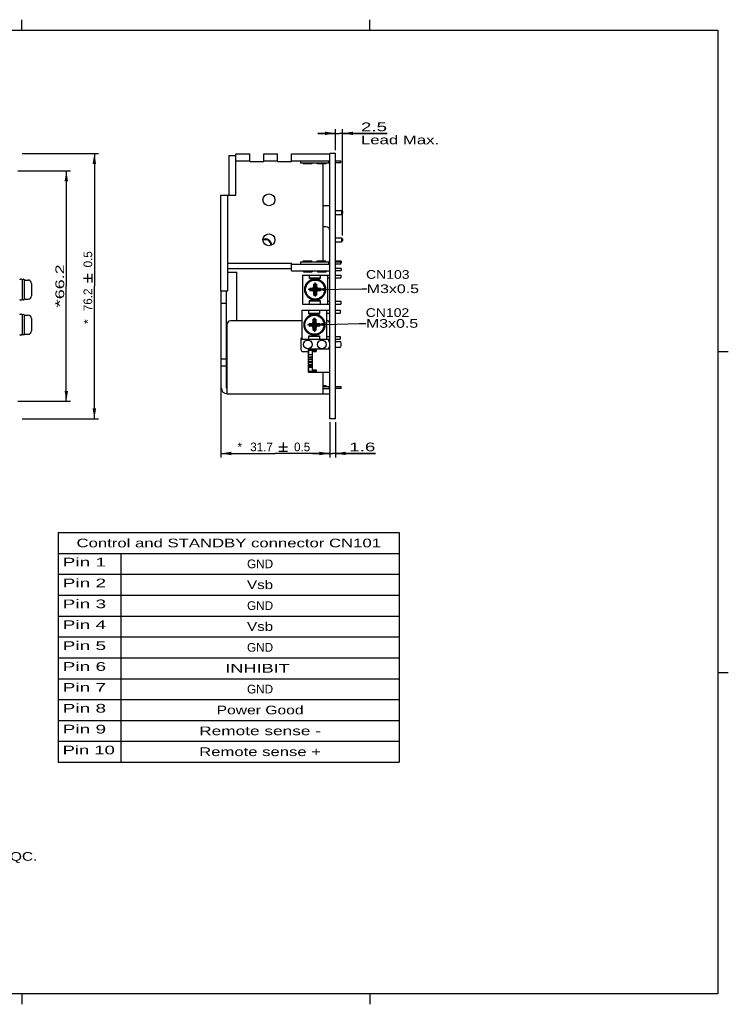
# Model space of a CAD drawing. Header units: millimetres. Extents: x 6 to 412, y 7 to 290.
# Tile 2 of 2: x 208 to 412, y 7 to 290. Entities that reach past the tile are written whole.
import ezdxf
from ezdxf.enums import TextEntityAlignment as Align

# ---------------------------------------------------------------- set-up
doc = ezdxf.new("R2010")
doc.units = ezdxf.units.MM
doc.header["$LTSCALE"] = 23.1
doc.linetypes.add('CENTER', pattern=[0.6, 0.375, -0.075, 0.075, -0.075])
doc.layers.get('0').update_dxf_attribs({"linetype": 'CONTINUOUS'})
doc.layers.add('DEFAULT_1', color=7, linetype='CENTER')
doc.dimstyles.new('DIMSTYLE_1', dxfattribs={"dimtxt": 2.5, "dimasz": 3, "dimexe": 0.18, "dimexo": 0.0625, "dimgap": 0.09, "dimtad": 1, "dimdec": 1, "dimzin": 0, "dimdsep": 46, "dimtxsty": 'STANDARD', "dimblk": '_FILLED', "dimblk1": '_FILLED', "dimblk2": '_FILLED', "dimcen": 0.09, "dimadec": 0, "dimazin": 0, "dimtp": 0.1, "dimtm": 0.1, "dimtfac": 1, "dimtdec": 1, "dimtofl": 0, "dimtmove": 0, "dimatfit": 3, "dimldrblk": '_FILLED', "dimfxl": 1, "dimtolj": 1, "dimtzin": 0, "dimarcsym": 0})
doc.dimstyles.new('DIMSTYLE_2', dxfattribs={"dimtxt": 2.5, "dimasz": 3, "dimexe": 0.18, "dimexo": 0.0625, "dimgap": 0.09, "dimtad": 1, "dimdec": 1, "dimzin": 0, "dimdsep": 46, "dimtxsty": 'STANDARD', "dimblk": '_FILLED', "dimblk1": '_FILLED', "dimblk2": '_FILLED', "dimcen": 0.09, "dimadec": 0, "dimazin": 0, "dimtol": 1, "dimtp": 0.5, "dimtm": 0.5, "dimtfac": 1, "dimtdec": 1, "dimtofl": 0, "dimtmove": 0, "dimatfit": 3, "dimldrblk": '_FILLED', "dimfxl": 1, "dimtolj": 1, "dimtzin": 0, "dimarcsym": 0})
doc.dimstyles.get("Standard").update_dxf_attribs({"dimtxt": 2.5, "dimasz": 3, "dimexe": 0.18, "dimexo": 0.0625, "dimgap": 0.09, "dimtad": 1, "dimdec": 1, "dimzin": 0, "dimdsep": 46, "dimtxsty": 'STANDARD', "dimblk": '_FILLED', "dimblk1": '_FILLED', "dimblk2": '_FILLED', "dimcen": 0.09, "dimadec": 0, "dimazin": 0, "dimtol": 1, "dimtp": 0.1, "dimtm": 0.1, "dimtfac": 1, "dimtdec": 1, "dimtofl": 0, "dimtmove": 0, "dimatfit": 3, "dimldrblk": '_FILLED', "dimfxl": 1, "dimtolj": 1, "dimtzin": 0, "dimarcsym": 0})

# ---------------------------------------------------------------- blocks, each defined once
blk = doc.blocks.new('_FILLED')
at = {"color": 0, "linetype": 'ByBlock'}
blk.add_solid([(0, 0), (-1, 0.167), (-1, -0.167)], dxfattribs=at)
blk = doc.blocks.new('*D2')
at = {"color": 2, "linetype": 'Continuous', "transparency": 16777216}
for p, q in [((207.51, 246.54), (222.66, 246.54)), ((221.46, 246.54), (221.46, 213.44)), ((221.46, 180.34), (221.46, 213.44)), ((207.51, 180.34), (222.66, 180.34))]:
    blk.add_line(p, q, dxfattribs=at)
at = {"color": 2, "linetype": 'Continuous', "transparency": 16777216, "xscale": 3, "yscale": 3, "zscale": 3}
for p, rotation in [((221.46, 246.54), 90), ((221.46, 180.34), 270)]:
    blk.add_blockref('_FILLED', p, dxfattribs=dict(at, rotation=rotation))
at = {"color": 2, "linetype": 'Continuous', "transparency": 16777216}
for s, width, p, p2 in [('66.2', 1.333333, (220.84, 209.69), (220.84, 219.69)), ('*', 1.5, (220.84, 207.19), (220.84, 209.69))]:
    blk.add_text(s, height=2.5, rotation=90, dxfattribs=dict(at, width=width)).set_placement(p, p2, align=Align.FIT)
blk = doc.blocks.new('*D5')
at = {"color": 2, "linetype": 'Continuous', "transparency": 16777216}
for p, q in [((208.76, 251.54), (230.72, 251.54)), ((229.52, 251.54), (229.52, 213.44)), ((229.52, 175.34), (229.52, 213.44)), ((208.76, 175.34), (230.72, 175.34))]:
    blk.add_line(p, q, dxfattribs=at)
at = {"color": 2, "linetype": 'Continuous', "transparency": 16777216, "xscale": 3, "yscale": 3, "zscale": 3}
for p, rotation in [((229.52, 251.54), 90), ((229.52, 175.34), 270)]:
    blk.add_blockref('_FILLED', p, dxfattribs=dict(at, rotation=rotation))
at = {"color": 2, "linetype": 'Continuous', "transparency": 16777216}
for s, p in [('0.5', (228.9, 221.15)), ('76.2', (228.9, 209.48)), ('*', (228.9, 203.23))]:
    blk.add_text(s, height=2.5, rotation=90, dxfattribs=at).set_placement(p, align=Align.CENTER)
blk = doc.blocks.new('*D6')
at = {"color": 2, "linetype": 'Continuous', "transparency": 16777216}
for p, q in [((298.78, 252.54), (298.78, 258.55)), ((300.88, 227.99), (300.88, 258.55)), ((298.78, 257.35), (293.78, 257.35)), ((293.78, 257.35), (299.83, 257.35)), ((313.63, 257.35), (299.83, 257.35)), ((300.88, 257.35), (313.63, 257.35))]:
    blk.add_line(p, q, dxfattribs=at)
at = {"color": 2, "linetype": 'Continuous', "transparency": 16777216, "xscale": 3, "yscale": 3, "zscale": 3}
blk.add_blockref('_FILLED', (298.78, 257.35), dxfattribs=at)
at = {"color": 2, "linetype": 'Continuous', "transparency": 16777216, "xscale": 3, "yscale": 3, "zscale": 3, "rotation": 180}
blk.add_blockref('_FILLED', (300.88, 257.35), dxfattribs=at)
at = {"color": 2, "linetype": 'Continuous', "transparency": 16777216}
for s, width, p, p2 in [('2.5', 1.5, (306.13, 257.97), (313.63, 257.97)), ('Lead Max.', 1.125, (306.13, 254.22), (328.63, 254.22))]:
    blk.add_text(s, height=2.5, dxfattribs=dict(at, width=width)).set_placement(p, p2, align=Align.FIT)
blk = doc.blocks.new('*D7')
at = {"color": 2, "linetype": 'Continuous', "transparency": 16777216}
for p, q in [((265.88, 212.04), (265.88, 164.14)), ((297.18, 174.34), (297.18, 164.14)), ((265.88, 165.34), (281.53, 165.34)), ((297.18, 165.34), (281.53, 165.34))]:
    blk.add_line(p, q, dxfattribs=at)
at = {"color": 2, "linetype": 'Continuous', "transparency": 16777216, "xscale": 3, "yscale": 3, "zscale": 3, "rotation": 180}
blk.add_blockref('_FILLED', (265.88, 165.34), dxfattribs=at)
at = {"color": 2, "linetype": 'Continuous', "transparency": 16777216, "xscale": 3, "yscale": 3, "zscale": 3}
blk.add_blockref('_FILLED', (297.18, 165.34), dxfattribs=at)
at = {"color": 2, "linetype": 'Continuous', "transparency": 16777216}
for s, p in [('*', (271.32, 165.97)), ('31.7', (277.57, 165.97)), ('0.5', (289.23, 165.97))]:
    blk.add_text(s, height=2.5, dxfattribs=at).set_placement(p, align=Align.CENTER)
blk = doc.blocks.new('*D8')
at = {"color": 2, "linetype": 'Continuous', "transparency": 16777216}
for p, q in [((297.18, 174.34), (297.18, 164.14)), ((298.78, 174.34), (298.78, 164.14)), ((297.18, 165.34), (292.18, 165.34)), ((292.18, 165.34), (297.98, 165.34)), ((310.28, 165.34), (297.98, 165.34)), ((298.78, 165.34), (310.28, 165.34))]:
    blk.add_line(p, q, dxfattribs=at)
at = {"color": 2, "linetype": 'Continuous', "transparency": 16777216, "xscale": 3, "yscale": 3, "zscale": 3}
blk.add_blockref('_FILLED', (297.18, 165.34), dxfattribs=at)
at = {"color": 2, "linetype": 'Continuous', "transparency": 16777216, "xscale": 3, "yscale": 3, "zscale": 3, "rotation": 180}
blk.add_blockref('_FILLED', (298.78, 165.34), dxfattribs=at)
at = {"color": 2, "linetype": 'Continuous', "transparency": 16777216, "width": 1.8}
blk.add_text('1.6', height=2.5, dxfattribs=at).set_placement((302.78, 165.97), (310.28, 165.97), align=Align.FIT)
blk = doc.blocks.new('SYMBOL_3_BL1', base_point=(208.72, 148.52))
at = {"color": 2, "linetype": 'Continuous'}
for p, q in [((208.72, 287.02), (208.72, 290.02)), ((308.72, 287.02), (308.72, 290.02)), ((408.72, 194.68), (411.72, 194.68)), ((408.72, 194.68), (411.72, 194.68)), ((408.72, 102.35), (411.72, 102.35)), ((408.72, 102.35), (411.72, 102.35)), ((208.72, 10.02), (208.72, 7.02)), ((308.72, 10.02), (308.72, 7.02))]:
    blk.add_line(p, q, dxfattribs=at)
at = {"color": 3, "linetype": 'Continuous'}
for p, q in [((8.72, 287.02), (408.72, 287.02)), ((408.72, 287.02), (408.72, 10.02)), ((408.72, 10.02), (8.72, 10.02))]:
    blk.add_line(p, q, dxfattribs=at)

msp = doc.modelspace()

# ---------------------------------------------------------------- linework, layer by layer
at = {"color": 7, "linetype": 'Continuous'}
for p, q in [((268.18, 250.94), (268.18, 239.54)), ((268.18, 250.94), (270.18, 250.94)), ((270.18, 239.54), (270.18, 251.44)), ((270.18, 251.44), (274.18, 251.44)), ((270.18, 249.44), (274.18, 249.44)), ((274.18, 249.24), (274.18, 251.44)), ((274.18, 249.24), (278.18, 249.24)), ((278.18, 249.24), (278.18, 251.44)), ((278.18, 251.44), (282.18, 251.44)), ((278.18, 249.44), (282.18, 249.44)), ((282.18, 249.24), (282.18, 251.44)), ((282.18, 249.24), (286.18, 249.24)), ((286.18, 249.24), (286.18, 251.44)), ((286.18, 251.44), (297.18, 251.44)), ((286.18, 249.44), (297.18, 249.44)), ((288.78, 249.44), (288.78, 248.84)), ((296.78, 249.44), (296.78, 248.84)), ((297.18, 175.34), (297.18, 251.54)), ((298.78, 251.54), (297.18, 251.54)), ((298.78, 175.34), (298.78, 251.54)), ((298.78, 249.44), (300.38, 249.44)), ((300.38, 248.84), (300.38, 249.44)), ((288.78, 248.84), (297.18, 248.84)), ((289.53, 248.84), (289.53, 248.54)), ((292.03, 248.54), (289.53, 248.54)), ((292.03, 248.84), (292.03, 248.54)), ((293.53, 248.84), (293.53, 248.54)), ((296.03, 248.54), (293.53, 248.54)), ((295.18, 248.54), (295.18, 220.69)), ((296.03, 248.84), (296.03, 248.54)), ((300.38, 248.84), (298.78, 248.84)), ((265.88, 212.04), (265.88, 239.54)), ((265.88, 239.54), (270.18, 239.54)), ((267.88, 212.04), (267.88, 239.54)), ((295.18, 236.59), (297.18, 236.59)), ((298.78, 235.21), (300.58, 235.21)), ((300.58, 235.21), (300.58, 234.07)), ((300.58, 235.21), (300.88, 234.91)), ((300.88, 234.91), (300.88, 234.37)), ((298.78, 234.07), (300.58, 234.07)), ((300.58, 234.07), (300.88, 234.37)), ((296.18, 230.44), (295.18, 230.44)), ((298.78, 227.29), (300.58, 227.29)), ((300.58, 227.29), (300.58, 226.15)), ((300.58, 227.29), (300.88, 226.99)), ((300.58, 226.15), (300.88, 226.45)), ((300.88, 226.99), (300.88, 226.45)), ((298.78, 226.15), (300.58, 226.15)), ((267.88, 219.99), (286.18, 219.99)), ((267.88, 218.49), (286.18, 218.49)), ((286.18, 217.79), (286.18, 219.99)), ((286.18, 219.79), (297.18, 219.79)), ((288.78, 220.39), (288.78, 219.79)), ((288.78, 220.39), (297.18, 220.39)), ((289.53, 220.39), (289.53, 220.69)), ((289.53, 220.69), (292.03, 220.69)), ((292.03, 220.39), (292.03, 220.69)), ((293.53, 220.69), (296.03, 220.69)), ((293.53, 220.39), (293.53, 220.69)), ((296.03, 220.39), (296.03, 220.69)), ((296.78, 220.39), (296.78, 219.79)), ((297.18, 220.59), (297.1, 220.59)), ((300.48, 220.59), (298.78, 220.59)), ((298.78, 220.39), (300.38, 220.39)), ((300.38, 219.79), (298.78, 219.79)), ((300.48, 218.49), (298.78, 218.49)), ((300.38, 219.79), (300.38, 220.39)), ((300.38, 219.99), (300.48, 219.99)), ((300.48, 220.59), (300.48, 219.99)), ((300.48, 218.49), (300.48, 217.89)), ((208.56, 215.44), (208.26, 215.44)), ((208.76, 215.24), (208.76, 209.64)), ((208.77, 215.17), (208.76, 215.09)), ((208.77, 215.17), (208.8, 215.24)), ((208.8, 215.24), (208.85, 215.3)), ((208.85, 215.3), (208.91, 215.35)), ((208.91, 215.35), (208.98, 215.38)), ((209.06, 215.39), (208.98, 215.38)), ((209.16, 215.39), (209.06, 215.39)), ((209.24, 215.38), (209.16, 215.39)), ((209.24, 215.38), (209.31, 215.35)), ((209.31, 215.35), (209.37, 215.3)), ((209.37, 215.3), (209.42, 215.24)), ((209.42, 215.24), (209.45, 215.17)), ((209.45, 215.17), (209.46, 215.09)), ((209.46, 209.79), (209.46, 215.09)), ((209.66, 215.19), (210.46, 215.19)), ((267.88, 217.49), (270.48, 217.49)), ((270.48, 203.49), (270.48, 217.49)), ((286.18, 217.79), (297.18, 217.79)), ((289.38, 216.59), (297.18, 216.59)), ((289.38, 216.59), (289.38, 208.29)), ((289.63, 217.79), (289.63, 217.59)), ((289.63, 217.59), (292.12, 217.59)), ((291.38, 215.59), (291.38, 216.59)), ((291.38, 215.79), (294.38, 215.79)), ((291.38, 215.59), (294.38, 215.59)), ((292.13, 217.79), (292.13, 217.59)), ((292.93, 215.39), (292.93, 215.19)), ((293.03, 215.19), (293.03, 215.39)), ((293.63, 217.79), (293.63, 217.59)), ((293.63, 217.59), (296.12, 217.59)), ((294.38, 216.59), (294.38, 215.59)), ((296.13, 217.79), (296.13, 217.59)), ((296.58, 208.29), (296.58, 216.59)), ((296.58, 215.79), (297.18, 215.79)), ((298.78, 217.89), (300.48, 217.89)), ((298.78, 216.59), (300.38, 216.59)), ((298.78, 215.79), (300.38, 215.79)), ((300.38, 216.59), (300.38, 215.79)), ((211.46, 214.19), (211.46, 210.69)), ((291.42, 212.81), (292.16, 212.81)), ((291.42, 212.81), (292.04, 212.63)), ((291.42, 212.07), (292.04, 212.26)), ((292.08, 212.63), (292.04, 212.63)), ((292.04, 212.63), (292.53, 212.53)), ((292.04, 212.26), (292.53, 212.35)), ((292.04, 212.26), (292.08, 212.26)), ((292.53, 212.88), (292.08, 212.63)), ((292.16, 212.81), (292.08, 212.63)), ((292.08, 212.63), (292.55, 212.53)), ((292.08, 212.26), (292.55, 212.35)), ((292.08, 212.26), (292.53, 212)), ((292.16, 212.07), (292.08, 212.26)), ((292.16, 212.81), (292.4, 212.9)), ((292.4, 212.9), (292.61, 213.26)), ((292.4, 212.9), (292.53, 212.88)), ((292.79, 213.33), (292.53, 212.88)), ((292.53, 212.88), (292.76, 212.65)), ((292.55, 212.53), (292.53, 212.53)), ((292.53, 212.35), (292.55, 212.35)), ((292.76, 212.65), (292.55, 212.53)), ((292.55, 212.35), (292.76, 212.23)), ((292.61, 213.26), (292.61, 214)), ((292.61, 214), (292.79, 213.37)), ((292.61, 213.26), (292.79, 213.33)), ((292.89, 212.86), (292.76, 212.65)), ((292.79, 213.37), (292.79, 213.33)), ((292.79, 213.37), (292.89, 212.88)), ((292.79, 213.33), (292.89, 212.86)), ((292.89, 212.88), (292.89, 212.86)), ((293.16, 213.37), (293.06, 212.88)), ((293.16, 213.33), (293.06, 212.86)), ((293.06, 212.86), (293.06, 212.88)), ((293.19, 212.65), (293.06, 212.86)), ((293.35, 214), (293.16, 213.37)), ((293.16, 213.33), (293.16, 213.37)), ((293.35, 213.26), (293.16, 213.33)), ((293.42, 212.88), (293.16, 213.33)), ((293.42, 212.88), (293.19, 212.65)), ((293.4, 212.53), (293.19, 212.65)), ((293.19, 212.23), (293.4, 212.35)), ((293.35, 214), (293.35, 213.26)), ((293.35, 213.26), (293.55, 212.9)), ((293.87, 212.63), (293.4, 212.53)), ((293.42, 212.53), (293.4, 212.53)), ((293.4, 212.35), (293.42, 212.35)), ((293.87, 212.26), (293.4, 212.35)), ((293.55, 212.9), (293.42, 212.88)), ((293.87, 212.63), (293.42, 212.88)), ((293.91, 212.63), (293.42, 212.53)), ((293.91, 212.26), (293.42, 212.35)), ((293.42, 212), (293.87, 212.26)), ((293.55, 212.9), (293.79, 212.81)), ((293.79, 212.81), (294.53, 212.81)), ((293.79, 212.81), (293.87, 212.63)), ((293.79, 212.07), (293.87, 212.26)), ((293.91, 212.63), (293.87, 212.63)), ((293.87, 212.26), (293.91, 212.26)), ((294.53, 212.81), (293.91, 212.63)), ((294.53, 212.07), (293.91, 212.26)), ((208.56, 209.44), (208.26, 209.44)), ((209.16, 209.49), (209.06, 209.49)), ((209.66, 209.69), (210.46, 209.69)), ((265.88, 212.04), (267.88, 212.04)), ((265.98, 184.19), (265.98, 212.04)), ((267.48, 184.19), (267.48, 212.04)), ((292.16, 212.07), (291.42, 212.07)), ((292.4, 211.98), (292.16, 212.07)), ((292.4, 211.98), (292.53, 212)), ((292.61, 211.62), (292.4, 211.98)), ((292.53, 212), (292.76, 212.23)), ((292.53, 212), (292.79, 211.55)), ((292.61, 211.62), (292.79, 211.55)), ((292.61, 210.88), (292.61, 211.62)), ((292.61, 210.88), (292.79, 211.51)), ((292.76, 212.23), (292.89, 212.02)), ((292.79, 211.55), (292.89, 212.02)), ((292.79, 211.51), (292.89, 212)), ((292.79, 211.55), (292.79, 211.51)), ((292.89, 212.02), (292.89, 212)), ((293.06, 212.02), (293.19, 212.23)), ((293.06, 212), (293.06, 212.02)), ((293.16, 211.55), (293.06, 212.02)), ((293.16, 211.51), (293.06, 212)), ((293.16, 211.55), (293.42, 212)), ((293.35, 211.62), (293.16, 211.55)), ((293.16, 211.51), (293.16, 211.55)), ((293.35, 210.88), (293.16, 211.51)), ((293.42, 212), (293.19, 212.23)), ((293.55, 211.98), (293.35, 211.62)), ((293.35, 211.62), (293.35, 210.88)), ((293.55, 211.98), (293.42, 212)), ((293.79, 212.07), (293.55, 211.98)), ((294.53, 212.07), (293.79, 212.07)), ((267.48, 208.49), (265.98, 208.49)), ((289.38, 208.29), (297.18, 208.29)), ((291.38, 209.29), (294.38, 209.29)), ((291.38, 208.29), (291.38, 209.29)), ((294.38, 209.09), (291.38, 209.09)), ((294.38, 209.29), (294.38, 208.29)), ((296.58, 209.09), (297.18, 209.09)), ((298.78, 209.09), (300.38, 209.09)), ((298.78, 208.29), (300.38, 208.29)), ((300.38, 209.09), (300.38, 208.29)), ((208.56, 205.34), (208.26, 205.34)), ((208.76, 205.14), (208.76, 199.54)), ((209.16, 205.29), (209.06, 205.29)), ((209.46, 199.69), (209.46, 204.99)), ((209.66, 205.09), (210.46, 205.09)), ((211.46, 204.09), (211.46, 200.59)), ((289.18, 206.49), (297.18, 206.49)), ((289.18, 206.49), (289.18, 198.19)), ((291.18, 205.49), (291.18, 206.49)), ((291.18, 205.69), (294.18, 205.69)), ((291.18, 205.49), (294.18, 205.49)), ((292.41, 203.9), (292.59, 203.27)), ((292.41, 203.16), (292.41, 203.9)), ((293.15, 203.9), (292.96, 203.27)), ((293.15, 203.9), (293.15, 203.16)), ((294.18, 206.49), (294.18, 205.49)), ((296.38, 198.19), (296.38, 206.49)), ((296.38, 205.69), (297.18, 205.69)), ((298.78, 206.49), (300.18, 206.49)), ((298.78, 205.69), (300.18, 205.69)), ((300.18, 206.49), (300.18, 205.69)), ((267.68, 182.49), (267.68, 202.49)), ((289.18, 203.49), (268.68, 203.49)), ((291.22, 202.71), (291.96, 202.71)), ((291.22, 202.71), (291.84, 202.53)), ((291.22, 201.97), (291.84, 202.16)), ((291.96, 201.97), (291.22, 201.97)), ((291.88, 202.53), (291.84, 202.53)), ((291.84, 202.53), (292.33, 202.43)), ((291.84, 202.16), (292.33, 202.25)), ((291.84, 202.16), (291.88, 202.16)), ((292.33, 202.78), (291.88, 202.53)), ((291.96, 202.71), (291.88, 202.53)), ((291.88, 202.53), (292.35, 202.43)), ((291.88, 202.16), (292.35, 202.25)), ((291.88, 202.16), (292.33, 201.9)), ((291.96, 201.97), (291.88, 202.16)), ((291.96, 202.71), (292.2, 202.8)), ((292.2, 201.88), (291.96, 201.97)), ((292.2, 202.8), (292.41, 203.16)), ((292.2, 202.8), (292.33, 202.78)), ((292.2, 201.88), (292.33, 201.9)), ((292.41, 201.52), (292.2, 201.88)), ((292.59, 203.23), (292.33, 202.78)), ((292.33, 202.78), (292.56, 202.55)), ((292.35, 202.43), (292.33, 202.43)), ((292.33, 202.25), (292.35, 202.25)), ((292.33, 201.9), (292.56, 202.13)), ((292.33, 201.9), (292.59, 201.45)), ((292.56, 202.55), (292.35, 202.43)), ((292.35, 202.25), (292.56, 202.13)), ((292.41, 203.16), (292.59, 203.23)), ((292.41, 201.52), (292.59, 201.45)), ((292.41, 200.78), (292.41, 201.52)), ((292.41, 200.78), (292.59, 201.41)), ((292.69, 202.76), (292.56, 202.55)), ((292.56, 202.13), (292.69, 201.92)), ((292.59, 203.27), (292.69, 202.78)), ((292.59, 203.27), (292.59, 203.23)), ((292.59, 203.23), (292.69, 202.76)), ((292.59, 201.45), (292.69, 201.92)), ((292.59, 201.41), (292.69, 201.9)), ((292.59, 201.45), (292.59, 201.41)), ((292.69, 202.78), (292.69, 202.76)), ((292.69, 201.92), (292.69, 201.9)), ((292.96, 203.27), (292.86, 202.78)), ((292.96, 203.23), (292.86, 202.76)), ((292.86, 202.76), (292.86, 202.78)), ((292.99, 202.55), (292.86, 202.76)), ((292.86, 201.92), (292.99, 202.13)), ((292.96, 201.45), (292.86, 201.92)), ((292.86, 201.9), (292.86, 201.92)), ((292.96, 201.41), (292.86, 201.9)), ((292.96, 203.23), (292.96, 203.27)), ((293.15, 203.16), (292.96, 203.23)), ((293.22, 202.78), (292.96, 203.23)), ((292.96, 201.45), (293.22, 201.9)), ((293.15, 201.52), (292.96, 201.45)), ((292.96, 201.41), (292.96, 201.45)), ((293.15, 200.78), (292.96, 201.41)), ((293.22, 202.78), (292.99, 202.55)), ((293.2, 202.43), (292.99, 202.55)), ((292.99, 202.13), (293.2, 202.25)), ((293.22, 201.9), (292.99, 202.13)), ((293.15, 203.16), (293.35, 202.8)), ((293.35, 201.88), (293.15, 201.52)), ((293.15, 201.52), (293.15, 200.78)), ((293.67, 202.53), (293.2, 202.43)), ((293.22, 202.43), (293.2, 202.43)), ((293.2, 202.25), (293.22, 202.25)), ((293.67, 202.16), (293.2, 202.25)), ((293.35, 202.8), (293.22, 202.78)), ((293.67, 202.53), (293.22, 202.78)), ((293.71, 202.53), (293.22, 202.43)), ((293.71, 202.16), (293.22, 202.25)), ((293.22, 201.9), (293.67, 202.16)), ((293.35, 201.88), (293.22, 201.9)), ((293.35, 202.8), (293.59, 202.71)), ((293.59, 201.97), (293.35, 201.88)), ((293.59, 202.71), (294.33, 202.71)), ((293.59, 202.71), (293.67, 202.53)), ((293.59, 201.97), (293.67, 202.16)), ((294.33, 201.97), (293.59, 201.97)), ((293.71, 202.53), (293.67, 202.53)), ((293.67, 202.16), (293.71, 202.16)), ((294.33, 202.71), (293.71, 202.53)), ((294.33, 201.97), (293.71, 202.16)), ((208.56, 199.34), (208.26, 199.34)), ((209.16, 199.39), (209.06, 199.39)), ((209.66, 199.59), (210.46, 199.59)), ((288.88, 198.19), (288.88, 195.19)), ((289.18, 198.19), (297.18, 198.19)), ((291.18, 199.19), (294.18, 199.19)), ((291.18, 198.19), (291.18, 199.19)), ((294.18, 198.99), (291.18, 198.99)), ((292.73, 199.59), (292.73, 199.39)), ((292.83, 199.39), (292.83, 199.59)), ((294.18, 199.19), (294.18, 198.19)), ((296.38, 198.99), (297.18, 198.99)), ((296.88, 197.54), (296.88, 198.19)), ((298.78, 198.99), (300.18, 198.99)), ((298.78, 198.19), (300.18, 198.19)), ((300.18, 198.99), (300.18, 198.19)), ((291.08, 195.29), (291.18, 195.39)), ((291.08, 188.69), (291.08, 195.29)), ((291.18, 195.39), (297.08, 195.39)), ((291.18, 193.79), (291.18, 195.39)), ((293.28, 195.39), (293.28, 194.64)), ((296.88, 197.54), (297.18, 197.54)), ((297.18, 195.84), (296.88, 195.84)), ((296.88, 195.39), (296.88, 195.84)), ((297.08, 195.39), (297.18, 195.29)), ((298.78, 197.54), (299.98, 197.54)), ((299.98, 195.84), (298.78, 195.84)), ((300.48, 196.34), (300.48, 197.04)), ((267.48, 192.49), (265.98, 192.49)), ((289.38, 194.69), (291.08, 194.69)), ((291.18, 195.09), (291.08, 195.04)), ((291.18, 194.99), (291.08, 194.89)), ((291.08, 193.79), (292.08, 193.79)), ((291.08, 193.15), (292.08, 193.15)), ((291.08, 193.05), (292.08, 193.05)), ((291.18, 195.09), (293.28, 195.09)), ((291.18, 194.99), (293.28, 194.99)), ((291.18, 193.05), (291.18, 193.15)), ((292.08, 194.99), (292.08, 188.99)), ((292.08, 194.64), (293.28, 194.64)), ((265.98, 190.49), (267.48, 190.49)), ((292.08, 192.41), (291.08, 192.41)), ((291.08, 192.31), (292.08, 192.31)), ((292.08, 191.67), (291.08, 191.67)), ((291.08, 191.57), (292.08, 191.57)), ((292.08, 190.93), (291.08, 190.93)), ((291.08, 190.83), (292.08, 190.83)), ((291.08, 190.61), (292.08, 190.61)), ((291.08, 190.41), (292.08, 190.41)), ((291.08, 190.19), (292.08, 190.19)), ((291.18, 192.31), (291.18, 192.41)), ((291.18, 191.57), (291.18, 191.67)), ((291.18, 190.83), (291.18, 190.93)), ((291.18, 188.59), (291.18, 190.19)), ((291.08, 189.09), (291.18, 188.99)), ((291.18, 188.89), (291.08, 188.94)), ((291.18, 188.59), (291.08, 188.69)), ((291.18, 188.99), (293.28, 188.99)), ((291.18, 188.89), (293.28, 188.89)), ((297.08, 188.59), (291.18, 188.59)), ((292.08, 189.34), (293.28, 189.34)), ((293.28, 189.34), (293.28, 188.59)), ((295.28, 182.49), (295.28, 188.59)), ((297.08, 188.59), (297.18, 188.69)), ((267.68, 185.49), (267.48, 185.49)), ((295.28, 184.89), (296.12, 184.89)), ((295.28, 184.59), (297.18, 184.59)), ((295.28, 183.99), (297.18, 183.99)), ((296.13, 184.59), (296.13, 184.89)), ((296.88, 184.59), (296.88, 183.99)), ((298.78, 184.59), (300.48, 184.59)), ((300.48, 183.99), (298.78, 183.99)), ((300.48, 183.99), (300.48, 184.59)), ((267.68, 182.49), (297.18, 182.49)), ((298.78, 175.34), (297.18, 175.34))]:
    msp.add_line(p, q, dxfattribs=at)
at = {"color": 2, "linetype": 'Continuous'}
for p, q in [((226.4, 215.73), (228.9, 215.73)), ((227.65, 214.48), (227.65, 216.98)), ((228.9, 214.48), (228.9, 216.98)), ((282.57, 167.22), (285.07, 167.22)), ((283.82, 168.47), (283.82, 165.97)), ((282.57, 165.97), (285.07, 165.97)), ((219.15, 142.61), (317.15, 142.61)), ((219.15, 142.61), (219.15, 76.61)), ((317.15, 142.61), (317.15, 76.61)), ((219.15, 136.61), (317.15, 136.61)), ((237.15, 136.61), (237.15, 76.61)), ((219.15, 130.61), (317.15, 130.61)), ((219.15, 124.61), (317.15, 124.61)), ((219.15, 118.61), (317.15, 118.61)), ((219.15, 112.61), (317.15, 112.61)), ((219.15, 106.61), (317.15, 106.61)), ((219.15, 100.61), (317.15, 100.61)), ((219.15, 94.61), (317.15, 94.61)), ((219.15, 88.61), (317.15, 88.61)), ((219.15, 82.61), (317.15, 82.61)), ((219.15, 76.61), (317.15, 76.61))]:
    msp.add_line(p, q, dxfattribs=at)
at = {"color": 7, "linetype": 'Continuous'}
for points in [[(208.8, 199.54), (208.77, 199.61), (208.76, 199.69)], [(209.06, 199.39), (208.98, 199.4), (208.91, 199.43), (208.85, 199.48), (208.8, 199.54)], [(209.46, 199.69), (209.45, 199.61), (209.42, 199.54), (209.37, 199.48), (209.31, 199.43), (209.24, 199.4), (209.16, 199.39)]]:
    msp.add_lwpolyline(points, dxfattribs=at)
for centre, radius in [((279.68, 238.24), 1.7), ((279.68, 226.74), 1.7), ((292.98, 212.44), 3), ((292.98, 212.44), 2.75), ((292.78, 202.34), 3), ((292.78, 202.34), 2.75), ((290.88, 196.69), 1.25), ((294.88, 196.69), 1.25)]:
    msp.add_circle(centre, radius, dxfattribs=at)
for centre, radius, start, end in [((296.18, 229.44), 1, 0, 90), ((278.68, 225.19), 1.8, 1.7403, 112.5204), ((278.68, 225.19), 1.6, 358.9005, 115.4578), ((296.18, 220.94), 1, 326.3954, 360), ((208.26, 215.24), 0.2, 90, 180), ((208.56, 215.24), 0.2, 0, 90), ((209.66, 214.99), 0.2, 90, 180), ((210.46, 214.19), 1, 0, 90), ((292.98, 212.44), 2.95, 90.9712, 89.0288), ((292.98, 212.44), 1.6, 166.6293, 193.3707), ((292.98, 212.44), 0.95, 168.7706, 191.2294), ((292.98, 212.44), 0.45, 168.7706, 191.2294), ((292.98, 212.44), 1.6, 76.6293, 103.3707), ((292.98, 212.44), 0.95, 78.7706, 101.2294), ((292.98, 212.44), 0.45, 78.7706, 101.2294), ((292.98, 212.44), 0.45, 348.7706, 11.2294), ((292.98, 212.44), 0.95, 348.7706, 11.2294), ((292.98, 212.44), 1.6, 346.6293, 13.3707), ((208.26, 209.64), 0.2, 180, 270), ((208.56, 209.64), 0.2, 270, 360), ((209.06, 209.79), 0.3, 180, 270), ((209.16, 209.79), 0.3, 270, 360), ((209.66, 209.89), 0.2, 180, 270), ((210.46, 210.69), 1, 270, 360), ((292.98, 212.44), 1.6, 256.6293, 283.3707), ((292.98, 212.44), 0.95, 258.7706, 281.2294), ((292.98, 212.44), 0.45, 258.7706, 281.2294), ((208.26, 205.14), 0.2, 90, 180), ((208.56, 205.14), 0.2, 0, 90), ((209.06, 204.99), 0.3, 90, 180), ((209.16, 204.99), 0.3, 0, 90), ((209.66, 204.89), 0.2, 90, 180), ((210.46, 204.09), 1, 0, 90), ((292.78, 202.34), 2.95, 270.9712, 269.0288), ((292.78, 202.34), 1.6, 76.6293, 103.3707), ((268.68, 202.49), 1, 90, 180), ((292.78, 202.34), 1.6, 166.6293, 193.3707), ((292.78, 202.34), 0.95, 168.7706, 191.2294), ((292.78, 202.34), 0.45, 168.7706, 191.2294), ((292.78, 202.34), 0.95, 78.7706, 101.2294), ((292.78, 202.34), 0.95, 258.7706, 281.2294), ((292.78, 202.34), 0.45, 78.7706, 101.2294), ((292.78, 202.34), 0.45, 258.7706, 281.2294), ((292.78, 202.34), 0.45, 348.7706, 11.2294), ((292.78, 202.34), 0.95, 348.7706, 11.2294), ((292.78, 202.34), 1.6, 346.6293, 13.3707), ((296.28, 202.49), 1, 24.9116, 84.1335), ((208.26, 199.54), 0.2, 180, 270), ((208.56, 199.54), 0.2, 270, 360), ((209.66, 199.79), 0.2, 180, 270), ((210.46, 200.59), 1, 270, 360), ((289.38, 198.19), 0.5, 113.663, 180), ((292.78, 202.34), 1.6, 256.6293, 283.3707), ((299.98, 197.04), 0.5, 0, 90), ((299.98, 196.34), 0.5, 270, 360), ((289.38, 195.19), 0.5, 180, 270), ((267.68, 184.19), 1.7, 180, 270), ((267.68, 184.19), 0.2, 180, 270)]:
    msp.add_arc(centre, radius, start, end, dxfattribs=at)
at = {"layer": 'DEFAULT_1', "color": 7, "linetype": 'CENTER'}
for p, q in [((292.98, 212.44), (290.98, 212.44)), ((292.98, 212.44), (292.98, 214.44)), ((292.98, 212.44), (294.98, 212.44)), ((292.98, 212.44), (292.98, 210.44)), ((292.78, 202.34), (292.78, 204.34)), ((292.78, 202.34), (290.78, 202.34)), ((292.78, 202.34), (294.78, 202.34)), ((292.78, 202.34), (292.78, 200.34))]:
    msp.add_line(p, q, dxfattribs=at)

# ---------------------------------------------------------------- block references
at = {"color": 2, "linetype": 'Continuous'}
msp.add_blockref('SYMBOL_3_BL1', (208.72, 148.52), dxfattribs=at)

# ---------------------------------------------------------------- texts
for s, width, p, p2 in [('CN103', 1.2, (307.6, 215.54), (320.1, 215.54)), ('M3x0.5', 1.241379, (307.82, 211.43), (322.82, 211.43)), ('CN102', 1.2, (307.51, 204.58), (320.01, 204.58)), ('M3x0.5', 1.241379, (307.58, 201.47), (322.58, 201.47)), ('Control and STANDBY connector CN101', 1.05, (224.4, 138.36), (311.9, 138.36)), ('Pin 1', 1.363636, (220.4, 132.86), (232.9, 132.86)), ('GND', 1.125, (273.4, 132.36), (280.9, 132.36)), ('Pin 2', 1.25, (220.4, 126.86), (232.9, 126.86)), ('Pin 3', 1.25, (220.4, 120.86), (232.9, 120.86)), ('GND', 1.125, (273.4, 120.36), (280.9, 120.36)), ('Pin 4', 1.25, (220.4, 114.86), (232.9, 114.86)), ('Pin 5', 1.25, (220.4, 108.86), (232.9, 108.86)), ('GND', 1.125, (273.4, 108.36), (280.9, 108.36)), ('Pin 6', 1.25, (220.4, 102.86), (232.9, 102.86)), ('INHIBIT ', 1.142857, (267.15, 102.36), (287.15, 102.36)), ('Pin 7', 1.25, (220.4, 96.86), (232.9, 96.86)), ('GND', 1.125, (273.4, 96.36), (280.9, 96.36)), ('Pin 8', 1.25, (220.4, 90.86), (232.9, 90.86)), ('Power Good', 1.034483, (264.65, 90.36), (289.65, 90.36)), ('Pin 9', 1.25, (220.4, 84.86), (232.9, 84.86)), ('Remote sense -', 1.02439, (259.65, 84.36), (294.65, 84.36)), ('Pin 10', 1.333333, (220.4, 78.86), (235.4, 78.86)), ('Remote sense +', 1.02439, (259.65, 78.36), (294.65, 78.36)), ('2. DIMENSIONS WITH " * " MARK MUST BE INSPECTED AND CONTROLLED STRICTLY BY IQC.', 1.053333, (15.64, 48.27), (213.14, 48.27))]:
    msp.add_text(s, height=2.5, dxfattribs=dict(at, width=width)).set_placement(p, p2, align=Align.FIT)
for p, p2 in [((273.4, 126.36), (280.9, 126.36)), ((273.4, 114.36), (280.9, 114.36))]:
    msp.add_text('Vsb', height=2.5, dxfattribs=at).set_placement(p, p2, align=Align.FIT)

# ---------------------------------------------------------------- dimensions: what is measured, and where the dimension line sits
for base, p1, p2, text, dimstyle, picture, middle in [((300.88, 257.35), (298.78, 252.54), (300.88, 227.99), '<>\\PLead Max.', 'DIMSTYLE_1', '*D6', (317.38, 257.35)), ((297.18, 165.34), (265.88, 212.04), (297.18, 174.34), '*<>', 'DIMSTYLE_2', '*D7', (278.4, 167.22))]:
    dim = msp.add_linear_dim(base=base, p1=p1, p2=p2, text=text, dimstyle=dimstyle, dxfattribs=at)
    dim.commit()
    dim.dimension.update_dxf_attribs({"geometry": picture, "text_midpoint": middle, "dimtype": 160})
for base, p1, p2, angle, dimstyle, picture, middle in [((229.52, 251.54), (208.76, 175.34), (208.76, 251.54), 90, 'DIMSTYLE_2', '*D5', (229.05, 210.78)), ((221.46, 180.34), (207.51, 246.54), (207.51, 180.34), 270, 'DIMSTYLE_1', '*D2', (220.99, 210.22))]:
    dim = msp.add_linear_dim(base=base, p1=p1, p2=p2, angle=angle, text='*<>', dimstyle=dimstyle, dxfattribs=at)
    dim.commit()
    dim.dimension.update_dxf_attribs({"geometry": picture, "text_midpoint": middle, "dimtype": 160})
dim = msp.add_linear_dim(base=(298.78, 165.34), p1=(297.18, 174.34), p2=(298.78, 174.34), dimstyle='DIMSTYLE_1', dxfattribs=at)
dim.commit()
dim.dimension.update_dxf_attribs({"geometry": '*D8', "text_midpoint": (306.53, 167.22), "dimtype": 160})

# ---------------------------------------------------------------- leaders
for points in [[(292.98, 212.44), (306.5, 212.68), (307.82, 212.68)], [(292.78, 202.34), (305.58, 202.72), (307.58, 202.72)]]:
    msp.add_leader(points, dimstyle='STANDARD', override={"dimtad": 0}, dxfattribs=at)

doc.saveas('drawing.dxf')
